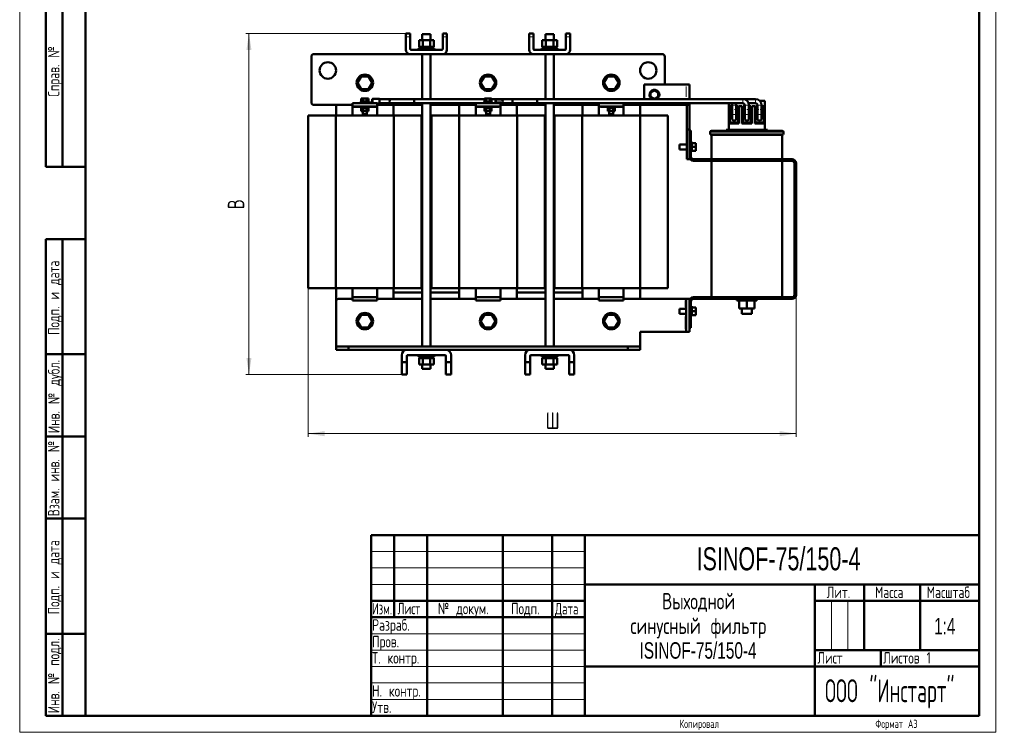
# Model space of a CAD drawing. Header units: millimetres. Extents: x 0 to 1198, y 0 to 1680.
# Tile 1 of 2: x 0 to 1198, y 0 to 867. Entities that reach past the tile are written whole.
import ezdxf

# ---------------------------------------------------------------- set-up
doc = ezdxf.new("R2010")
doc.units = ezdxf.units.MM
doc.header["$LTSCALE"] = 4
doc.linetypes.add('SLD-Сплошная', pattern=[0])
doc.styles.add('SLDTEXTSTYLE0', font='TXT', dxfattribs={"width": 0.7})
doc.styles.add('SLDTEXTSTYLE1', font='TXT', dxfattribs={"width": 0.7, "bigfont": 'bigfont'})
doc.styles.add('SLDTEXTSTYLE2', font='TXT', dxfattribs={"width": 0.705079, "bigfont": 'bigfont'})
doc.styles.add('SLDTEXTSTYLE3', font='TXT', dxfattribs={"width": 0.648852, "bigfont": 'bigfont'})
doc.styles.add('SLDTEXTSTYLE4', font='TXT', dxfattribs={"width": 0.632021, "bigfont": 'bigfont'})
doc.styles.add('SLDTEXTSTYLE5', font='TXT', dxfattribs={"width": 0.625377, "bigfont": 'bigfont'})
doc.styles.add('SLDTEXTSTYLE6', font='TXT', dxfattribs={"width": 0.583291, "bigfont": 'bigfont'})
doc.dimstyles.new('SLDDIMSTYLE0', dxfattribs={"dimtxt": 20, "dimasz": 20, "dimexe": 0, "dimexo": 0.0625, "dimgap": 5, "dimtad": 2, "dimdec": 1, "dimrnd": 1e-09, "dimzin": 12, "dimdsep": 46, "dimtxsty": 'SLDTEXTSTYLE0', "dimsah": 1, "dimcen": 0.09, "dimadec": 0, "dimazin": 3, "dimtfac": 1, "dimtdec": 3, "dimtofl": 0, "dimtmove": 0, "dimatfit": 3, "dimfxl": 0, "dimfrac": 2, "dimtolj": 1, "dimtzin": 12, "dimarcsym": 0})

# ---------------------------------------------------------------- blocks, each defined once
blk = doc.blocks.new('SW_NOTE_0')
at = {"color": 0, "linetype": 'Continuous', "lineweight": 0, "char_height": 20, "attachment_point": 2}
for s, insert, style in [('Выходной', (46.3, 25.7), 'SLDTEXTSTYLE1'), ('синусный фильтр', (45.9, -4.3), 'SLDTEXTSTYLE1'), ('ISINOF-75/150-4', (45.6, -34.3), 'SLDTEXTSTYLE0')]:
    blk.add_mtext(s, dxfattribs=dict(at, insert=insert, style=style))
blk = doc.blocks.new('_D')
at = {"color": 7, "linetype": 'SLD-Сплошная', "lineweight": 0}
for p, q in [((351.1, 540.3), (351.1, 359.4)), ((945.1, 532.3), (945.1, 359.4)), ((351.1, 363.4), (945.1, 363.4))]:
    blk.add_line(p, q, dxfattribs=at)
at = {"color": 7, "linetype": 'SLD-Сплошная', "lineweight": 18}
for points in [[(351.1, 363.4), (371.1, 360.3), (371.1, 366.5)], [(945.1, 363.4), (925.1, 366.5), (925.1, 360.3)]]:
    blk.add_solid(points, dxfattribs=at)
at = {"color": 7, "linetype": 'SLD-Сплошная', "lineweight": 18, "insert": (640.3, 389.2), "char_height": 20, "attachment_point": 1, "style": 'SLDTEXTSTYLE1'}
blk.add_mtext('Ш', dxfattribs=at)
blk = doc.blocks.new('_D_1')
at = {"color": 7, "linetype": 'SLD-Сплошная', "lineweight": 0}
for p, q in [((470.1, 850.3), (275.1, 850.3)), ((279.1, 435.4), (279.1, 850.3)), ((465.1, 435.4), (275.1, 435.4))]:
    blk.add_line(p, q, dxfattribs=at)
at = {"color": 7, "linetype": 'SLD-Сплошная', "lineweight": 18}
for points in [[(279.1, 850.3), (276, 830.3), (282.1, 830.3)], [(279.1, 435.4), (282.1, 455.4), (276, 455.4)]]:
    blk.add_solid(points, dxfattribs=at)
at = {"color": 7, "linetype": 'SLD-Сплошная', "lineweight": 18, "insert": (253.3, 636.4), "char_height": 20, "attachment_point": 1, "rotation": 90, "style": 'SLDTEXTSTYLE1'}
blk.add_mtext('В', dxfattribs=at)

msp = doc.modelspace()

# ---------------------------------------------------------------- linework, layer by layer
at = {"color": 7, "linetype": 'SLD-Сплошная', "lineweight": 18}
for p, q in [((0, 1680), (0, 0)), ((1188, 1680), (1188, 0)), ((428, 220), (688, 220)), ((428, 200), (688, 200)), ((428, 180), (688, 180)), ((988, 160), (988, 100)), ((1008, 160), (1008, 100)), ((428, 120), (688, 120)), ((428, 100), (688, 100)), ((428, 80), (688, 80)), ((428, 60), (688, 60)), ((428, 40), (688, 40)), ((0, 0), (1188, 0))]:
    msp.add_line(p, q, dxfattribs=at)
at = {"color": 7, "linetype": 'SLD-Сплошная', "lineweight": 50}
for p, q in [((80, 1660), (80, 20)), ((80, 1660), (80, 20)), ((1168, 20), (1168, 1660)), ((32, 688), (32, 1168)), ((32, 688), (32, 1168)), ((52, 688), (52, 1168)), ((52, 688), (52, 1168)), ((475.3, 850.3), (470.09, 850.3)), ((470.09, 846.14), (470.09, 850.3)), ((470.09, 846.14), (470.09, 830.55)), ((475.3, 846.14), (475.3, 850.3)), ((475.3, 831.6), (475.3, 846.14)), ((486.09, 834.16), (486.09, 842.16)), ((490.59, 842.16), (486.09, 842.16)), ((490.09, 849.35), (490.09, 842.16)), ((500.09, 849.35), (490.09, 849.35)), ((490.59, 834.16), (490.59, 842.16)), ((499.59, 842.16), (490.59, 842.16)), ((499.59, 834.16), (499.59, 842.16)), ((504.09, 842.16), (499.59, 842.16)), ((500.09, 842.16), (500.09, 849.35)), ((504.09, 834.16), (504.09, 842.16)), ((520.09, 850.3), (514.88, 850.3)), ((514.88, 846.14), (514.88, 850.3)), ((514.88, 846.14), (514.88, 831.6)), ((520.09, 846.14), (520.09, 850.3)), ((520.09, 830.55), (520.09, 846.14)), ((625.3, 850.3), (620.09, 850.3)), ((620.09, 846.14), (620.09, 850.3)), ((620.09, 846.14), (620.09, 830.55)), ((625.3, 846.14), (625.3, 850.3)), ((625.3, 831.6), (625.3, 846.14)), ((636.09, 834.16), (636.09, 842.16)), ((640.59, 842.16), (636.09, 842.16)), ((640.09, 849.35), (640.09, 842.16)), ((650.09, 849.35), (640.09, 849.35)), ((640.59, 834.16), (640.59, 842.16)), ((649.59, 842.16), (640.59, 842.16)), ((649.59, 834.16), (649.59, 842.16)), ((654.09, 842.16), (649.59, 842.16)), ((650.09, 842.16), (650.09, 849.35)), ((654.09, 834.16), (654.09, 842.16)), ((664.88, 846.14), (664.88, 850.3)), ((670.09, 850.3), (664.88, 850.3)), ((664.88, 846.14), (664.88, 831.6)), ((670.09, 846.14), (670.09, 850.3)), ((670.09, 830.55), (670.09, 846.14)), ((513.84, 830.55), (476.34, 830.55)), ((485.09, 832.16), (485.09, 830.56)), ((505.09, 832.16), (485.09, 832.16)), ((485.09, 830.56), (505.09, 830.56)), ((486.09, 834.16), (490.59, 834.16)), ((487.3, 834.16), (487.3, 832.16)), ((490.09, 830.56), (490.09, 830.55)), ((490.59, 834.16), (499.59, 834.16)), ((499.59, 834.16), (504.09, 834.16)), ((500.09, 830.55), (500.09, 830.56)), ((502.89, 832.16), (502.89, 834.16)), ((505.09, 830.56), (505.09, 832.16)), ((663.84, 830.55), (626.34, 830.55)), ((635.09, 832.16), (635.09, 830.56)), ((635.09, 832.16), (655.09, 832.16)), ((635.09, 830.56), (655.09, 830.56)), ((636.09, 834.16), (640.59, 834.16)), ((637.3, 834.16), (637.3, 832.16)), ((640.09, 830.56), (640.09, 830.55)), ((640.59, 834.16), (649.59, 834.16)), ((649.59, 834.16), (654.09, 834.16)), ((650.09, 830.55), (650.09, 830.56)), ((652.89, 832.16), (652.89, 834.16)), ((655.09, 830.56), (655.09, 832.16)), ((355.09, 822.35), (355.09, 766.35)), ((475.3, 825.35), (358.09, 825.35)), ((514.88, 825.35), (475.3, 825.35)), ((490.09, 825.35), (490.09, 770.43)), ((500.09, 770.43), (500.09, 825.35)), ((625.3, 825.35), (514.88, 825.35)), ((664.88, 825.35), (625.3, 825.35)), ((640.09, 825.35), (640.09, 770.43)), ((650.09, 770.43), (650.09, 825.35)), ((782.09, 825.35), (664.88, 825.35)), ((785.09, 788.35), (785.09, 822.35)), ((411.09, 790.35), (415.59, 798.14)), ((415.59, 798.14), (424.59, 798.14)), ((424.59, 798.14), (429.09, 790.35)), ((561.09, 790.35), (565.59, 798.14)), ((565.59, 798.14), (574.59, 798.14)), ((574.59, 798.14), (579.09, 790.35)), ((711.09, 790.35), (715.59, 798.14)), ((715.59, 798.14), (724.59, 798.14)), ((724.59, 798.14), (729.09, 790.35)), ((415.59, 782.55), (411.09, 790.35)), ((424.59, 782.55), (415.59, 782.55)), ((429.09, 790.35), (424.59, 782.55)), ((565.59, 782.55), (561.09, 790.35)), ((574.59, 782.55), (565.59, 782.55)), ((579.09, 790.35), (574.59, 782.55)), ((715.59, 782.55), (711.09, 790.35)), ((724.59, 782.55), (715.59, 782.55)), ((729.09, 790.35), (724.59, 782.55)), ((760.09, 788.35), (811.09, 788.35)), ((760.09, 788.35), (760.09, 770.43)), ((767.92, 778.55), (772.59, 781.25)), ((772.59, 781.25), (777.27, 778.55)), ((815.09, 788.35), (811.09, 788.35)), ((815.09, 788.35), (815.09, 770.43)), ((415.29, 767.34), (415.29, 766.58)), ((415.29, 767.34), (424.89, 767.34)), ((415.77, 771.24), (415.77, 767.4)), ((417.93, 771.24), (415.77, 771.24)), ((417.93, 767.4), (415.77, 767.4)), ((417.69, 767.35), (417.69, 767.34)), ((422.49, 767.35), (417.69, 767.35)), ((417.93, 767.4), (417.93, 771.24)), ((422.25, 771.24), (417.93, 771.24)), ((422.25, 767.4), (417.93, 767.4)), ((422.25, 767.4), (422.25, 771.24)), ((424.41, 771.24), (422.25, 771.24)), ((424.41, 767.4), (422.25, 767.4)), ((422.49, 767.34), (422.49, 767.35)), ((424.41, 767.4), (424.41, 771.24)), ((424.89, 766.58), (424.89, 767.34)), ((429.38, 770.43), (429.09, 770.43)), ((429.09, 770.43), (429.09, 766.48)), ((437.89, 770.9), (429.39, 770.9)), ((437.89, 770.9), (437.89, 770.9)), ((437.89, 770.43), (437.89, 770.9)), ((437.89, 770.9), (437.89, 770.43)), ((450.09, 770.43), (437.89, 770.43)), ((480.09, 770.43), (450.09, 770.43)), ((565.77, 770.43), (480.09, 770.43)), ((565.29, 767.34), (565.29, 766.58)), ((565.29, 767.34), (574.89, 767.34)), ((565.77, 767.4), (565.77, 771.24)), ((567.93, 771.24), (565.77, 771.24)), ((565.77, 767.4), (567.93, 767.4)), ((567.69, 767.35), (567.69, 767.34)), ((572.49, 767.35), (567.69, 767.35)), ((567.93, 767.4), (567.93, 771.24)), ((572.25, 771.24), (567.93, 771.24)), ((567.93, 767.4), (572.25, 767.4)), ((572.25, 767.4), (572.25, 771.24)), ((574.41, 771.24), (572.25, 771.24)), ((572.25, 767.4), (574.41, 767.4)), ((572.49, 767.34), (572.49, 767.35)), ((574.41, 767.4), (574.41, 771.24)), ((579.09, 770.43), (574.41, 770.43)), ((574.89, 766.58), (574.89, 767.34)), ((600.09, 770.43), (579.09, 770.43)), ((579.09, 770.43), (579.09, 766.48)), ((579.39, 769.9), (579.39, 770.43)), ((587.89, 769.9), (579.39, 769.9)), ((630.09, 770.43), (600.09, 770.43)), ((880.09, 770.43), (630.09, 770.43)), ((767.92, 773.15), (767.92, 778.55)), ((772.59, 770.45), (767.92, 773.15)), ((777.27, 773.15), (772.59, 770.45)), ((777.27, 778.55), (777.27, 773.15)), ((895.61, 770.43), (880.09, 770.43)), ((900.69, 768.45), (906.84, 768.45)), ((906.84, 751.45), (906.84, 768.45)), ((358.09, 763.35), (405.09, 763.35)), ((385.09, 763.35), (385.09, 750.35)), ((405.09, 765.35), (405.09, 761.35)), ((405.09, 765.35), (435.09, 765.35)), ((405.09, 761.35), (435.09, 761.35)), ((405.09, 760.35), (405.09, 761.35)), ((405.09, 760.35), (405.09, 750.35)), ((414.09, 766.3), (414.09, 765.5)), ((424.41, 766.3), (414.09, 766.3)), ((414.09, 765.5), (424.16, 765.5)), ((415.29, 766.58), (424.89, 766.58)), ((415.29, 761.22), (415.29, 760.46)), ((424.89, 761.22), (415.29, 761.22)), ((424.89, 760.46), (415.29, 760.46)), ((415.77, 759.5), (415.77, 755.66)), ((417.93, 759.5), (415.77, 759.5)), ((415.77, 755.66), (417.93, 755.66)), ((416.35, 760.46), (416.35, 759.5)), ((417.69, 766.58), (417.69, 766.3)), ((417.69, 765.5), (417.69, 765.35)), ((417.69, 761.35), (417.69, 761.22)), ((417.69, 755.66), (417.69, 752.35)), ((417.93, 759.5), (417.93, 755.66)), ((422.25, 759.5), (417.93, 759.5)), ((417.93, 755.66), (422.25, 755.66)), ((422.25, 759.5), (422.25, 755.66)), ((424.41, 759.5), (422.25, 759.5)), ((422.25, 755.66), (424.41, 755.66)), ((422.49, 766.3), (422.49, 766.58)), ((422.49, 765.35), (422.49, 765.5)), ((422.49, 761.22), (422.49, 761.35)), ((422.49, 752.35), (422.49, 755.66)), ((423.83, 759.5), (423.83, 760.46)), ((424.41, 759.5), (424.41, 755.66)), ((424.87, 765.5), (424.88, 765.5)), ((424.88, 765.5), (424.89, 765.5)), ((424.89, 760.46), (424.89, 761.22)), ((425.43, 765.6), (426.01, 765.45)), ((429.09, 766.9), (425.68, 766.42)), ((425.94, 765.47), (426, 765.45)), ((426, 765.45), (428.42, 765.35)), ((429.38, 766.3), (426.14, 765.73)), ((435.09, 765.35), (435.09, 761.35)), ((435.09, 765.3), (437.89, 765.3)), ((435.09, 763.35), (490.09, 763.35)), ((435.09, 761.35), (435.09, 760.35)), ((435.09, 760.35), (435.09, 750.35)), ((437.89, 765.43), (450.09, 765.43)), ((450.09, 765.43), (480.09, 765.43)), ((455.09, 750.35), (455.09, 763.35)), ((480.09, 765.43), (567.69, 765.43)), ((490.09, 765.43), (490.09, 469.35)), ((500.09, 469.35), (500.09, 765.43)), ((500.09, 763.35), (555.09, 763.35)), ((535.09, 763.35), (535.09, 750.35)), ((555.09, 765.35), (555.09, 761.35)), ((555.09, 765.35), (585.09, 765.35)), ((555.09, 761.35), (585.09, 761.35)), ((555.09, 760.35), (555.09, 761.35)), ((555.09, 760.35), (555.09, 750.35)), ((565.29, 766.58), (574.89, 766.58)), ((565.29, 761.22), (565.29, 760.46)), ((574.89, 761.22), (565.29, 761.22)), ((574.89, 760.46), (565.29, 760.46)), ((565.77, 759.5), (565.77, 755.66)), ((565.77, 759.5), (567.93, 759.5)), ((565.77, 755.66), (567.93, 755.66)), ((566.35, 760.46), (566.35, 759.5)), ((567.69, 766.58), (567.69, 765.35)), ((567.69, 761.35), (567.69, 761.22)), ((567.69, 755.66), (567.69, 752.35)), ((567.93, 755.66), (567.93, 759.5)), ((567.93, 759.5), (572.25, 759.5)), ((567.93, 755.66), (572.25, 755.66)), ((572.25, 759.5), (572.25, 755.66)), ((572.25, 759.5), (574.41, 759.5)), ((572.25, 755.66), (574.41, 755.66)), ((572.49, 765.35), (572.49, 766.58)), ((572.49, 765.43), (587.89, 765.43)), ((572.49, 761.22), (572.49, 761.35)), ((572.49, 752.35), (572.49, 755.66)), ((573.83, 759.5), (573.83, 760.46)), ((574.41, 759.5), (574.41, 755.66)), ((574.89, 760.46), (574.89, 761.22)), ((579.08, 766.3), (579.39, 766.3)), ((579.38, 766.45), (579.39, 766.95)), ((579.39, 766.3), (587.88, 766.3)), ((585.09, 765.35), (585.09, 761.35)), ((585.09, 763.35), (640.09, 763.35)), ((585.09, 761.35), (585.09, 760.35)), ((585.09, 760.35), (585.09, 750.35)), ((587.89, 765.43), (600.09, 765.43)), ((600.09, 765.43), (630.09, 765.43)), ((605.09, 750.35), (605.09, 763.35)), ((630.09, 765.43), (880.09, 765.43)), ((640.09, 765.43), (640.09, 469.35)), ((650.09, 469.35), (650.09, 765.43)), ((650.09, 763.35), (705.09, 763.35)), ((685.09, 763.35), (685.09, 750.35)), ((705.09, 765.35), (735.09, 765.35)), ((705.09, 765.35), (705.09, 761.35)), ((705.09, 761.35), (735.09, 761.35)), ((705.09, 760.35), (705.09, 761.35)), ((705.09, 760.35), (705.09, 750.35)), ((715.29, 761.22), (715.29, 760.46)), ((724.89, 761.22), (715.29, 761.22)), ((724.89, 760.46), (715.29, 760.46)), ((715.77, 759.5), (715.77, 755.66)), ((717.93, 759.5), (715.77, 759.5)), ((715.77, 755.66), (717.93, 755.66)), ((716.35, 760.46), (716.35, 759.5)), ((717.69, 765.43), (717.69, 765.35)), ((717.69, 761.35), (717.69, 761.22)), ((717.69, 755.66), (717.69, 752.35)), ((717.93, 759.5), (717.93, 755.66)), ((722.25, 759.5), (717.93, 759.5)), ((717.93, 755.66), (722.25, 755.66)), ((722.25, 759.5), (722.25, 755.66)), ((724.41, 759.5), (722.25, 759.5)), ((722.25, 755.66), (724.41, 755.66)), ((722.49, 765.35), (722.49, 765.43)), ((722.49, 761.22), (722.49, 761.35)), ((722.49, 752.35), (722.49, 755.66)), ((723.83, 759.5), (723.83, 760.46)), ((724.41, 759.5), (724.41, 755.66)), ((724.89, 760.46), (724.89, 761.22)), ((735.09, 765.35), (735.09, 761.35)), ((735.09, 763.35), (760.09, 763.35)), ((735.09, 761.35), (735.09, 760.35)), ((735.09, 760.35), (735.09, 750.35)), ((755.09, 750.35), (755.09, 763.35)), ((760.09, 765.43), (760.09, 763.35)), ((760.09, 763.35), (811.09, 763.35)), ((811.09, 763.35), (815.09, 763.35)), ((812.09, 733.35), (812.09, 763.35)), ((815.09, 765.43), (815.09, 763.35)), ((815.09, 733.35), (815.09, 763.35)), ((863.34, 751.45), (863.34, 765.43)), ((867.08, 761.95), (864.54, 761.95)), ((864.54, 761.95), (864.54, 751.95)), ((867.08, 762.93), (867.08, 757.93)), ((867.08, 757.94), (867.08, 751.78)), ((872.08, 757.93), (872.08, 762.93)), ((874.54, 761.95), (872.08, 761.95)), ((872.08, 751.78), (872.08, 757.94)), ((874.54, 751.95), (874.54, 761.95)), ((875.54, 761.95), (879.09, 761.95)), ((875.54, 761.95), (875.54, 751.45)), ((879.09, 751.45), (879.09, 761.95)), ((882.59, 761.95), (880.09, 761.95)), ((880.09, 761.95), (880.09, 751.95)), ((882.59, 762.93), (882.59, 757.93)), ((882.59, 757.94), (882.59, 751.78)), ((887.16, 765.43), (895.61, 765.43)), ((887.59, 757.93), (887.59, 762.93)), ((890.09, 761.95), (887.59, 761.95)), ((887.59, 751.78), (887.59, 757.94)), ((890.09, 751.95), (890.09, 761.95)), ((891.09, 761.95), (894.64, 761.95)), ((891.09, 751.45), (891.09, 761.95)), ((894.64, 751.45), (894.64, 761.95)), ((898.11, 761.95), (895.64, 761.95)), ((895.64, 761.95), (895.64, 751.95)), ((898.11, 762.93), (898.11, 757.93)), ((898.11, 757.94), (898.11, 751.78)), ((903.11, 757.93), (903.11, 762.93)), ((905.64, 761.95), (903.11, 761.95)), ((903.11, 751.78), (903.11, 757.94)), ((905.64, 751.95), (905.64, 761.95)), ((351.07, 750.35), (351.07, 540.35)), ((351.07, 750.35), (384.84, 750.35)), ((384.84, 750.35), (384.84, 540.35)), ((384.84, 750.35), (455.35, 750.35)), ((417.69, 752.35), (422.49, 752.35)), ((455.35, 750.35), (455.35, 540.35)), ((455.35, 750.35), (489.12, 750.35)), ((489.12, 540.35), (489.12, 750.35)), ((501.07, 750.35), (501.07, 540.35)), ((501.07, 750.35), (534.84, 750.35)), ((534.84, 750.35), (534.84, 540.35)), ((534.84, 750.35), (605.35, 750.35)), ((567.69, 752.35), (572.49, 752.35)), ((605.35, 750.35), (605.35, 540.35)), ((605.35, 750.35), (639.12, 750.35)), ((639.12, 540.35), (639.12, 750.35)), ((651.07, 750.35), (651.07, 540.35)), ((651.07, 750.35), (684.84, 750.35)), ((684.84, 750.35), (684.84, 540.35)), ((684.84, 750.35), (755.35, 750.35)), ((717.69, 752.35), (722.49, 752.35)), ((755.35, 750.35), (755.35, 540.35)), ((755.35, 750.35), (789.12, 750.35)), ((789.12, 540.35), (789.12, 750.35)), ((867.08, 751.45), (863.34, 751.45)), ((863.34, 740.95), (863.34, 751.45)), ((864.54, 751.95), (867.08, 751.95)), ((867.08, 750.95), (864.54, 750.95)), ((864.54, 750.95), (864.54, 741.95)), ((867.08, 746.78), (867.08, 751.78)), ((867.08, 747.25), (867.08, 745.75)), ((867.33, 745.75), (867.08, 745.75)), ((872.08, 745.75), (871.82, 745.75)), ((872.08, 751.95), (874.54, 751.95)), ((872.08, 751.78), (872.08, 746.78)), ((875.54, 751.45), (872.08, 751.45)), ((874.54, 750.95), (872.08, 750.95)), ((872.08, 747.25), (872.08, 745.75)), ((872.08, 747.25), (872.08, 747.25)), ((874.54, 741.95), (874.54, 750.95)), ((875.54, 751.45), (875.54, 740.95)), ((882.59, 751.45), (879.09, 751.45)), ((879.09, 740.95), (879.09, 751.45)), ((880.09, 751.95), (882.59, 751.95)), ((882.59, 750.95), (880.09, 750.95)), ((880.09, 750.95), (880.09, 741.95)), ((882.59, 746.78), (882.59, 751.78)), ((882.59, 747.25), (882.59, 745.75)), ((882.85, 745.75), (882.59, 745.75)), ((887.59, 745.75), (887.33, 745.75)), ((887.59, 751.95), (890.09, 751.95)), ((887.59, 751.78), (887.59, 746.78)), ((891.09, 751.45), (887.59, 751.45)), ((890.09, 750.95), (887.59, 750.95)), ((887.59, 747.25), (887.59, 745.75)), ((887.59, 747.25), (887.59, 747.25)), ((890.09, 741.95), (890.09, 750.95)), ((891.09, 740.95), (891.09, 751.45)), ((898.11, 751.45), (894.64, 751.45)), ((894.64, 751.45), (894.64, 740.95)), ((895.64, 751.95), (898.11, 751.95)), ((898.11, 750.95), (895.64, 750.95)), ((895.64, 750.95), (895.64, 741.95)), ((898.11, 746.78), (898.11, 751.78)), ((898.11, 747.25), (898.11, 745.75)), ((898.36, 745.75), (898.11, 745.75)), ((903.11, 745.75), (902.84, 745.75)), ((903.11, 751.95), (905.64, 751.95)), ((903.11, 751.78), (903.11, 746.78)), ((906.84, 751.45), (903.11, 751.45)), ((905.64, 750.95), (903.11, 750.95)), ((903.11, 747.25), (903.11, 745.75)), ((905.64, 741.95), (905.64, 750.95)), ((906.84, 740.95), (906.84, 751.45)), ((815.09, 733.35), (812.09, 733.35)), ((812.09, 697.35), (812.09, 733.35)), ((815.09, 697.35), (815.09, 733.35)), ((817.09, 732.35), (815.09, 732.35)), ((817.09, 732.35), (817.09, 729.35)), ((928.09, 731.85), (842.09, 731.85)), ((860.09, 733.15), (860.09, 731.85)), ((910.09, 733.15), (860.09, 733.15)), ((863.34, 740.95), (875.54, 740.95)), ((863.34, 733.15), (863.34, 740.95)), ((864.54, 741.95), (874.54, 741.95)), ((879.09, 740.95), (891.09, 740.95)), ((880.09, 741.95), (890.09, 741.95)), ((894.64, 740.95), (906.84, 740.95)), ((895.64, 741.95), (905.64, 741.95)), ((906.84, 740.95), (906.84, 733.15)), ((910.09, 731.85), (910.09, 733.15)), ((815.09, 700.35), (815.09, 729.35)), ((817.09, 729.35), (817.09, 700.35)), ((840.59, 730.35), (840.59, 728.35)), ((842.09, 726.85), (842.09, 697.35)), ((928.09, 726.85), (842.09, 726.85)), ((928.09, 697.35), (928.09, 726.85)), ((929.59, 728.35), (929.59, 730.35)), ((812.09, 715.35), (803.09, 715.35)), ((803.09, 715.35), (803.09, 709.35)), ((803.09, 709.35), (812.09, 709.35)), ((818.05, 718.35), (817.09, 718.35)), ((818.05, 718.35), (818.05, 706.35)), ((822.85, 717.02), (818.05, 717.02)), ((818.05, 712.35), (822.85, 712.35)), ((818.05, 707.67), (822.85, 707.67)), ((822.85, 712.35), (822.85, 717.02)), ((822.85, 707.67), (822.85, 712.35)), ((812.09, 697.35), (815.09, 697.35)), ((817.09, 706.35), (818.05, 706.35)), ((820.09, 697.35), (940.09, 697.35)), ((940.09, 695.35), (820.09, 695.35)), ((842.09, 695.35), (842.09, 529.35)), ((928.09, 529.35), (928.09, 695.35)), ((32, 688), (80, 688)), ((943.09, 532.35), (943.09, 692.35)), ((945.09, 692.35), (945.09, 532.35)), ((32, 20), (32, 600)), ((32, 600), (80, 600)), ((52, 20), (52, 600)), ((351.07, 540.35), (384.84, 540.35)), ((384.84, 540.35), (455.35, 540.35)), ((385.09, 540.35), (385.09, 524.35)), ((405.09, 540.35), (405.09, 530.35)), ((435.09, 540.35), (435.09, 530.35)), ((455.09, 527.35), (455.09, 540.35)), ((455.35, 540.35), (489.12, 540.35)), ((501.07, 540.35), (534.84, 540.35)), ((534.84, 540.35), (605.35, 540.35)), ((535.09, 540.35), (535.09, 527.35)), ((555.09, 540.35), (555.09, 530.35)), ((585.09, 540.35), (585.09, 530.35)), ((605.09, 527.35), (605.09, 540.35)), ((605.35, 540.35), (639.12, 540.35)), ((651.07, 540.35), (684.84, 540.35)), ((684.84, 540.35), (755.35, 540.35)), ((685.09, 540.35), (685.09, 527.35)), ((705.09, 540.35), (705.09, 530.35)), ((735.09, 540.35), (735.09, 530.35)), ((755.09, 527.35), (755.09, 540.35)), ((755.35, 540.35), (789.12, 540.35)), ((388.09, 527.35), (405.09, 527.35)), ((405.09, 529.35), (405.09, 530.35)), ((405.09, 529.35), (405.09, 525.35)), ((405.09, 529.35), (435.09, 529.35)), ((435.09, 530.35), (435.09, 529.35)), ((435.09, 529.35), (435.09, 525.35)), ((435.09, 527.35), (490.09, 527.35)), ((455.09, 535.35), (490.09, 535.35)), ((500.09, 535.35), (535.09, 535.35)), ((500.09, 527.35), (555.09, 527.35)), ((555.09, 529.35), (555.09, 530.35)), ((555.09, 529.35), (585.09, 529.35)), ((555.09, 529.35), (555.09, 525.35)), ((585.09, 530.35), (585.09, 529.35)), ((585.09, 529.35), (585.09, 525.35)), ((585.09, 527.35), (640.09, 527.35)), ((605.09, 535.35), (640.09, 535.35)), ((650.09, 535.35), (685.09, 535.35)), ((650.09, 527.35), (705.09, 527.35)), ((705.09, 529.35), (705.09, 530.35)), ((705.09, 529.35), (735.09, 529.35)), ((705.09, 529.35), (705.09, 525.35)), ((735.09, 530.35), (735.09, 529.35)), ((735.09, 529.35), (735.09, 525.35)), ((735.09, 527.35), (810.09, 527.35)), ((810.09, 527.35), (811.09, 527.35)), ((811.09, 527.35), (811.09, 487.35)), ((811.09, 527.35), (815.09, 527.35)), ((815.09, 527.35), (815.09, 487.35)), ((820.09, 529.35), (940.09, 529.35)), ((940.09, 527.35), (820.09, 527.35)), ((873.09, 527.35), (873.09, 525.43)), ((897.09, 525.43), (897.09, 527.35)), ((385.09, 470.35), (385.09, 524.35)), ((405.09, 525.35), (435.09, 525.35)), ((555.09, 525.35), (585.09, 525.35)), ((705.09, 525.35), (735.09, 525.35)), ((815.09, 495.35), (815.09, 524.35)), ((817.09, 524.35), (817.09, 495.35)), ((818.05, 518.35), (817.09, 518.35)), ((818.05, 518.35), (818.05, 506.35)), ((818.05, 517.02), (822.85, 517.02)), ((822.85, 512.35), (822.85, 517.02)), ((897.09, 525.43), (873.09, 525.43)), ((875.74, 525.43), (875.74, 515.83)), ((875.74, 515.83), (885.09, 515.83)), ((879.09, 515.83), (879.09, 509.35)), ((885.09, 525.43), (885.09, 515.83)), ((885.09, 515.83), (894.45, 515.83)), ((891.09, 509.35), (891.09, 515.83)), ((894.45, 525.43), (894.45, 515.83)), ((411.09, 500.35), (415.59, 508.14)), ((415.59, 508.14), (424.59, 508.14)), ((424.59, 508.14), (429.09, 500.35)), ((561.09, 500.35), (565.59, 508.14)), ((565.59, 508.14), (574.59, 508.14)), ((574.59, 508.14), (579.09, 500.35)), ((711.09, 500.35), (715.59, 508.14)), ((715.59, 508.14), (724.59, 508.14)), ((724.59, 508.14), (729.09, 500.35)), ((811.09, 515.35), (803.09, 515.35)), ((803.09, 515.35), (803.09, 509.35)), ((803.09, 509.35), (811.09, 509.35)), ((817.09, 506.35), (818.05, 506.35)), ((818.05, 512.35), (822.85, 512.35)), ((818.05, 507.67), (822.85, 507.67)), ((822.85, 507.67), (822.85, 512.35)), ((879.09, 509.35), (891.09, 509.35)), ((415.59, 492.55), (411.09, 500.35)), ((424.59, 492.55), (415.59, 492.55)), ((429.09, 500.35), (424.59, 492.55)), ((565.59, 492.55), (561.09, 500.35)), ((574.59, 492.55), (565.59, 492.55)), ((579.09, 500.35), (574.59, 492.55)), ((715.59, 492.55), (711.09, 500.35)), ((724.59, 492.55), (715.59, 492.55)), ((729.09, 500.35), (724.59, 492.55)), ((815.09, 492.35), (817.09, 492.35)), ((817.09, 495.35), (817.09, 492.35)), ((755.09, 470.35), (755.09, 487.35)), ((810.09, 487.35), (755.09, 487.35)), ((811.09, 487.35), (810.09, 487.35)), ((815.09, 487.35), (811.09, 487.35)), ((385.09, 469.35), (385.09, 470.35)), ((385.09, 465.35), (385.09, 469.35)), ((385.09, 469.35), (400.09, 469.35)), ((400.09, 465.35), (400.09, 469.35)), ((400.09, 469.35), (740.09, 469.35)), ((740.09, 469.35), (740.09, 465.35)), ((740.09, 469.35), (755.09, 469.35)), ((755.09, 470.35), (755.09, 469.35)), ((755.09, 465.35), (755.09, 469.35)), ((80, 460), (32, 460)), ((385.09, 465.35), (400.09, 465.35)), ((471.34, 465.35), (400.09, 465.35)), ((465.09, 459.1), (465.09, 450.4)), ((471.34, 465.35), (518.84, 465.35)), ((471.34, 450.4), (471.34, 457.85)), ((472.59, 459.1), (517.59, 459.1)), ((485.09, 459.05), (485.09, 457.45)), ((505.09, 459.05), (485.09, 459.05)), ((505.09, 457.45), (485.09, 457.45)), ((486.09, 455.45), (486.09, 447.45)), ((490.59, 455.45), (486.09, 455.45)), ((487.3, 457.45), (487.3, 455.45)), ((490.09, 459.1), (490.09, 459.05)), ((490.59, 455.45), (490.59, 447.45)), ((499.59, 455.45), (490.59, 455.45)), ((499.59, 455.45), (499.59, 447.45)), ((504.09, 455.45), (499.59, 455.45)), ((500.09, 459.05), (500.09, 459.1)), ((502.89, 455.45), (502.89, 457.45)), ((504.09, 455.45), (504.09, 447.45)), ((505.09, 457.45), (505.09, 459.05)), ((621.34, 465.35), (518.84, 465.35)), ((518.84, 457.85), (518.84, 450.4)), ((525.09, 450.4), (525.09, 459.1)), ((615.09, 459.1), (615.09, 450.4)), ((621.34, 465.35), (668.84, 465.35)), ((621.34, 450.4), (621.34, 457.85)), ((622.59, 459.1), (667.59, 459.1)), ((635.09, 459.05), (635.09, 457.45)), ((655.09, 459.05), (635.09, 459.05)), ((635.09, 457.45), (655.09, 457.45)), ((636.09, 455.45), (636.09, 447.45)), ((640.59, 455.45), (636.09, 455.45)), ((637.3, 457.45), (637.3, 455.45)), ((640.09, 459.1), (640.09, 459.05)), ((640.59, 455.45), (640.59, 447.45)), ((649.59, 455.45), (640.59, 455.45)), ((649.59, 455.45), (649.59, 447.45)), ((654.09, 455.45), (649.59, 455.45)), ((650.09, 459.05), (650.09, 459.1)), ((652.89, 455.45), (652.89, 457.45)), ((654.09, 455.45), (654.09, 447.45)), ((655.09, 457.45), (655.09, 459.05)), ((740.09, 465.35), (668.84, 465.35)), ((668.84, 457.85), (668.84, 450.4)), ((675.09, 450.4), (675.09, 459.1)), ((755.09, 465.35), (740.09, 465.35)), ((465.09, 450.4), (471.34, 450.4)), ((465.09, 450.4), (465.09, 435.4)), ((471.34, 450.4), (471.34, 435.4)), ((486.09, 447.45), (490.59, 447.45)), ((490.09, 447.45), (490.09, 442.35)), ((490.59, 447.45), (499.59, 447.45)), ((499.59, 447.45), (504.09, 447.45)), ((500.09, 442.35), (500.09, 447.45)), ((518.84, 450.4), (525.09, 450.4)), ((518.84, 450.4), (518.84, 435.4)), ((525.09, 450.4), (525.09, 435.4)), ((615.09, 450.4), (621.34, 450.4)), ((615.09, 450.4), (615.09, 435.4)), ((621.34, 450.4), (621.34, 435.4)), ((636.09, 447.45), (640.59, 447.45)), ((640.09, 447.45), (640.09, 442.35)), ((640.59, 447.45), (649.59, 447.45)), ((649.59, 447.45), (654.09, 447.45)), ((650.09, 442.35), (650.09, 447.45)), ((668.84, 450.4), (675.09, 450.4)), ((668.84, 450.4), (668.84, 435.4)), ((675.09, 450.4), (675.09, 435.4)), ((465.09, 435.4), (471.34, 435.4)), ((490.09, 442.35), (500.09, 442.35)), ((518.84, 435.4), (525.09, 435.4)), ((615.09, 435.4), (621.34, 435.4)), ((640.09, 442.35), (650.09, 442.35)), ((668.84, 435.4), (675.09, 435.4)), ((80, 360), (32, 360)), ((80, 260), (32, 260)), ((428, 240), (1168, 240)), ((428, 240), (428, 20)), ((456, 140), (456, 240)), ((496, 240), (496, 20)), ((588, 240), (588, 20)), ((648, 240), (648, 20)), ((688, 240), (688, 20)), ((688, 180), (1168, 180)), ((968, 180), (968, 20)), ((1028, 180), (1028, 100)), ((1096, 180), (1096, 100)), ((428, 160), (688, 160)), ((968, 160), (1168, 160)), ((428, 140), (688, 140)), ((32, 120), (80, 120)), ((968, 100), (1168, 100)), ((1048, 100), (1048, 80)), ((688, 80), (1168, 80)), ((32, 20), (80, 20)), ((80, 20), (1168, 20))]:
    msp.add_line(p, q, dxfattribs=at)
at = {"color": 8, "linetype": 'SLD-Сплошная', "lineweight": 18}
for p, q in [((474.52, 846.14), (470.87, 846.14)), ((519.31, 846.14), (515.66, 846.14)), ((624.52, 846.14), (620.87, 846.14)), ((669.31, 846.14), (665.67, 846.14)), ((811.09, 785.66), (811.09, 773.12)), ((880.09, 765.43), (880.09, 770.43)), ((895.61, 765.43), (895.61, 770.43)), ((414.66, 760.35), (406.78, 760.35)), ((424.17, 765.55), (424.39, 766.25)), ((425.92, 765.69), (425.06, 765.53)), ((433.4, 760.35), (425.52, 760.35)), ((425.71, 766.36), (425.86, 766.11)), ((564.66, 760.35), (556.78, 760.35)), ((583.4, 760.35), (575.52, 760.35)), ((714.66, 760.35), (706.78, 760.35)), ((733.4, 760.35), (725.52, 760.35)), ((811.09, 765.12), (811.09, 763.66)), ((867.08, 762.93), (872.08, 762.93)), ((882.59, 762.93), (887.59, 762.93)), ((898.11, 762.93), (903.11, 762.93)), ((815.39, 729.35), (816.79, 729.35)), ((929.59, 730.35), (840.59, 730.35)), ((885.09, 728.35), (840.59, 728.35)), ((929.59, 728.35), (885.09, 728.35)), ((409.59, 530.35), (430.59, 530.35)), ((559.59, 530.35), (580.59, 530.35)), ((709.59, 530.35), (730.59, 530.35)), ((810.09, 517.15), (810.09, 525.55)), ((810.09, 490.65), (810.09, 506.05)), ((816.79, 495.35), (815.39, 495.35)), ((400.84, 470.35), (474.34, 470.35)), ((521.09, 470.35), (619.09, 470.35)), ((665.84, 470.35), (739.34, 470.35))]:
    msp.add_line(p, q, dxfattribs=at)
at = {"color": 7, "linetype": 'SLD-Сплошная', "lineweight": 50, "flags": 128}
for points in [[(437.9, 765.43), (437.89, 765.35), (437.89, 765.35), (437.89, 765.71), (437.88, 766.39), (437.88, 767.3), (437.88, 768.31), (437.88, 769.29), (437.88, 770.12), (437.89, 770.68), (437.89, 770.9), (437.89, 770.9)], [(437.89, 770.9), (437.9, 770.68), (437.9, 770.43)], [(872.08, 762.93), (871.93, 764.4), (871.65, 765.43)], [(867.08, 746.78), (867.08, 746.78), (867.08, 746.78), (867.08, 746.78), (867.08, 746.78), (867.08, 746.78), (867.08, 746.78), (867.08, 746.78), (867.08, 746.78)], [(882.59, 746.78), (882.59, 746.78), (882.59, 746.78), (882.59, 746.78), (882.59, 746.78), (882.59, 746.78), (882.59, 746.78), (882.59, 746.78), (882.59, 746.78)], [(898.11, 746.78), (898.11, 746.78), (898.11, 746.78), (898.11, 746.78), (898.11, 746.78), (898.11, 746.78), (898.11, 746.78), (898.11, 746.78), (898.11, 746.78)]]:
    msp.add_lwpolyline(points, dxfattribs=at)
at = {"color": 8, "linetype": 'SLD-Сплошная', "lineweight": 18, "flags": 128}
for points in [[(867.38, 751.78), (867.81, 751.78), (868.62, 751.78), (869.58, 751.78), (870.53, 751.78), (871.35, 751.78)], [(882.89, 751.78), (883.32, 751.78), (884.14, 751.78), (885.09, 751.78), (886.05, 751.78), (886.86, 751.78)], [(898.4, 751.78), (898.84, 751.78), (899.65, 751.78), (900.61, 751.78), (901.56, 751.78), (902.37, 751.78)]]:
    msp.add_lwpolyline(points, dxfattribs=at)
at = {"color": 7, "linetype": 'SLD-Сплошная', "lineweight": 50}
for centre in [(375.09, 805.35), (765.09, 805.35), (420.09, 790.35), (570.09, 790.35), (720.09, 790.35), (420.09, 500.35), (570.09, 500.35), (720.09, 500.35)]:
    msp.add_circle(centre, 10, dxfattribs=at)
for centre, radius, start, end in [((475.3, 830.55), 5.21, 180, 270), ((476.34, 831.6), 1.04, 180, 270), ((513.84, 831.6), 1.04, 270, 0), ((514.88, 830.55), 5.21, 270, 0), ((625.3, 830.55), 5.21, 180, 270), ((626.34, 831.6), 1.04, 180, 270), ((663.84, 831.6), 1.04, 270, 0), ((664.88, 830.55), 5.21, 270, 0), ((358.09, 822.35), 3, 90, 180), ((782.09, 822.35), 3, 0, 90), ((772.59, 775.85), 6, 0, 244.39549), ((713.96, 768.01), 284.58, 179.41792, 180.34367), ((767.23, 768.04), 187.85, 179.43342, 180.33452), ((772.59, 775.85), 6, 295.60451, 0), ((880.09, 762.93), 7.5, 360, 90), ((895.61, 762.93), 7.5, 360, 90), ((358.09, 766.35), 3, 180, 270), ((864.58, 762.93), 2.5, 0, 90), ((880.09, 762.93), 2.5, 360, 90), ((895.61, 762.93), 2.5, 360, 90), ((842.09, 730.35), 1.5, 90, 180), ((928.09, 730.35), 1.5, 0, 90), ((842.09, 728.35), 1.5, 180, 270), ((928.09, 728.35), 1.5, 270, 360), ((820.09, 700.35), 5, 180, 270), ((820.09, 700.35), 3, 180, 270), ((940.09, 692.35), 5, 0, 90), ((940.09, 692.35), 3, 0, 90), ((388.09, 524.35), 3, 90, 180), ((820.09, 524.35), 5, 90, 180), ((820.09, 524.35), 3, 90, 180), ((940.09, 532.35), 3, 270, 0), ((940.09, 532.35), 5, 270, 0), ((471.34, 459.1), 6.25, 90, 180), ((472.59, 457.85), 1.25, 90, 180), ((517.59, 457.85), 1.25, 0, 90), ((518.84, 459.1), 6.25, 0, 90), ((621.34, 459.1), 6.25, 90, 180), ((622.59, 457.85), 1.25, 90, 180), ((667.59, 457.85), 1.25, 0, 90), ((668.84, 459.1), 6.25, 0, 90)]:
    msp.add_arc(centre, radius, start, end, dxfattribs=at)
for centre, major_axis, ratio, start_param, end_param in [((450.09, 767.93), (0, 2.5), 0.0990195, 3.1415927, 6.2831853), ((480.09, 767.93), (0, 2.5), 0.0990195, 3.1415927, 6.2831853), ((579.39, 767.93), (0, 2.5), 0.004678, 0.0574332, 2.2063666), ((548.72, 767.93), (534.41, 0), 0.004678, 1.4974237, 1.5133631), ((587.89, 767.93), (0, 2.5), 0.004678, 0.0733726, 3.1415927), ((600.09, 767.93), (0, 2.5), 0.0990195, 0, 1.5707963), ((600.09, 767.93), (0, 2.5), 0.0990195, 1.5707963, 3.1415927), ((630.09, 767.93), (0, 2.5), 0.0990195, 0, 3.1415927)]:
    msp.add_ellipse(centre, major_axis=major_axis, ratio=ratio, start_param=start_param, end_param=end_param, dxfattribs=at)
for points in [[(424.16, 765.5), (424.38, 765.5), (424.62, 765.5), (424.87, 765.5)], [(424.41, 766.3), (424.55, 766.3), (424.71, 766.3), (424.87, 766.3)], [(424.87, 766.3), (425.12, 766.34), (425.39, 766.38), (425.67, 766.42)], [(426.1, 765.72), (425.67, 765.64), (425.26, 765.58), (424.87, 765.5)], [(425.67, 766.42), (425.67, 766.42), (425.68, 766.42), (425.68, 766.42)], [(426.14, 765.73), (426.13, 765.72), (426.12, 765.72), (426.1, 765.72)], [(579.38, 766.45), (579.29, 766.46), (579.19, 766.47), (579.09, 766.48)]]:
    msp.add_open_spline(points, degree=3, dxfattribs=at)
for points, knots in [([(429.39, 765.3), (429.39, 765.32), (429.39, 765.34), (429.39, 765.55), (429.38, 765.86), (429.38, 766.15), (429.38, 766.3)], [0, 0, 0, 0, 0.2498138, 0.4998759, 0.7499379, 1, 1, 1, 1]), ([(579.39, 766.95), (579.39, 766.74), (579.39, 766.58), (579.39, 766.36), (579.39, 766.3), (579.39, 766.3)], [0, 0, 0, 0, 0.5, 0.5, 1, 1, 1, 1]), ([(867.08, 746.78), (867.08, 746.57), (867.1, 746.34), (867.25, 745.83), (867.38, 745.55), (867.78, 745.02), (868.06, 744.76), (868.58, 744.49), (868.76, 744.41), (869.16, 744.31), (869.37, 744.28), (869.79, 744.28), (870, 744.31), (870.39, 744.41), (870.58, 744.49), (871.1, 744.76), (871.38, 745.02), (871.78, 745.55), (871.9, 745.83), (872.05, 746.34), (872.08, 746.58), (872.08, 746.78)], [0, 0, 0, 0, 0.125, 0.125, 0.25, 0.25, 0.375, 0.375, 0.4375, 0.4375, 0.5, 0.5, 0.5625, 0.5625, 0.625, 0.625, 0.75, 0.75, 0.875, 0.875, 1, 1, 1, 1]), ([(882.59, 746.78), (882.59, 746.57), (882.62, 746.34), (882.77, 745.83), (882.89, 745.55), (883.29, 745.02), (883.57, 744.76), (884.09, 744.49), (884.28, 744.41), (884.68, 744.31), (884.88, 744.28), (885.3, 744.28), (885.51, 744.31), (885.91, 744.41), (886.1, 744.49), (886.61, 744.76), (886.89, 745.02), (887.29, 745.55), (887.42, 745.83), (887.57, 746.34), (887.59, 746.58), (887.59, 746.78)], [0, 0, 0, 0, 0.125, 0.125, 0.25, 0.25, 0.375, 0.375, 0.4375, 0.4375, 0.5, 0.5, 0.5625, 0.5625, 0.625, 0.625, 0.75, 0.75, 0.875, 0.875, 1, 1, 1, 1]), ([(898.11, 746.78), (898.11, 746.57), (898.13, 746.34), (898.28, 745.83), (898.41, 745.55), (898.81, 745.02), (899.08, 744.76), (899.6, 744.49), (899.79, 744.41), (900.19, 744.31), (900.4, 744.28), (900.82, 744.28), (901.02, 744.31), (901.42, 744.41), (901.61, 744.49), (902.13, 744.76), (902.41, 745.02), (902.81, 745.55), (902.93, 745.83), (903.08, 746.34), (903.11, 746.58), (903.11, 746.78)], [0, 0, 0, 0, 0.125, 0.125, 0.25, 0.25, 0.375, 0.375, 0.4375, 0.4375, 0.5, 0.5, 0.5625, 0.5625, 0.625, 0.625, 0.75, 0.75, 0.875, 0.875, 1, 1, 1, 1])]:
    msp.add_open_spline(points, degree=3, knots=knots, dxfattribs=at)
at = {"color": 8, "linetype": 'SLD-Сплошная', "lineweight": 18}
for points in [[(867.19, 757.93), (867.21, 757.93), (867.28, 757.93), (867.77, 757.93), (868.34, 757.93), (868.62, 757.93)], [(870.15, 757.93), (870.28, 757.93), (870.73, 757.93), (871.41, 757.93), (871.73, 757.93), (871.89, 757.93)], [(882.71, 757.93), (882.73, 757.93), (882.79, 757.93), (883.28, 757.93), (883.85, 757.93), (884.14, 757.93)], [(885.67, 757.93), (885.8, 757.93), (886.25, 757.93), (886.92, 757.93), (887.24, 757.93), (887.4, 757.93)], [(898.22, 757.93), (898.24, 757.93), (898.31, 757.93), (898.8, 757.93), (899.37, 757.93), (899.65, 757.93)], [(901.18, 757.93), (901.31, 757.93), (901.76, 757.93), (902.43, 757.93), (902.76, 757.93), (902.92, 757.93)]]:
    msp.add_open_spline(points, degree=3, knots=[0, 0, 0, 0, 0.1666667, 0.5833333, 1, 1, 1, 1], dxfattribs=at)

# ---------------------------------------------------------------- block references
at = {"color": 7, "linetype": 'Continuous', "lineweight": 0}
msp.add_blockref('SW_NOTE_0', (780.11, 143.9), dxfattribs=at)

# ---------------------------------------------------------------- texts
at = {"color": 7, "linetype": 'Continuous', "lineweight": 0, "char_height": 14, "attachment_point": 2, "rotation": 90, "style": 'SLDTEXTSTYLE1'}
for s, insert in [('Справ. №', (34.41, 804.04)), ('Подп. и дата', (34.41, 528.7)), ('Инв. № дубл.', (34.65, 408.54)), ('Взам. инв. №', (34.41, 308.81)), ('Подп. и дата', (34.41, 188.7)), ('Инв. № подл.', (34.41, 68.71))]:
    msp.add_mtext(s, dxfattribs=dict(at, insert=insert))
at = {"color": 7, "linetype": 'Continuous', "lineweight": 0}
for s, insert, char_height, attachment_point, style in [('ISINOF-75/150-4', (923.65, 225.11), 28, 2, 'SLDTEXTSTYLE0'), ('Лит.', (996.63, 177.35), 14, 2, 'SLDTEXTSTYLE1'), ('Масса', (1058.44, 177.35), 14, 2, 'SLDTEXTSTYLE1'), ('Масштаб', (1130.38, 177.35), 14, 2, 'SLDTEXTSTYLE2'), ('Изм.', (441.09, 157.35), 14, 2, 'SLDTEXTSTYLE5'), ('Лист', (473.82, 157.59), 14, 2, 'SLDTEXTSTYLE4'), ('№ докум.', (539.95, 157.59), 14, 2, 'SLDTEXTSTYLE1'), ('Подп.', (615.51, 157.59), 14, 2, 'SLDTEXTSTYLE1'), ('Дата', (665.87, 157.35), 14, 2, 'SLDTEXTSTYLE3'), ('Разраб.', (429, 137.59), 14, 1, 'SLDTEXTSTYLE1'), ('1:4', (1125.96, 139.15), 20, 2, 'SLDTEXTSTYLE0'), ('Пров.', (429, 117.35), 14, 1, 'SLDTEXTSTYLE1'), ('Т. контр.', (429, 97.59), 14, 1, 'SLDTEXTSTYLE1'), ('Лист', (971, 97.59), 14, 1, 'SLDTEXTSTYLE1'), ('Листов 1', (1051, 97.59), 14, 1, 'SLDTEXTSTYLE1'), ('ООО "Инстарт"', (1059.07, 64.56), 28, 2, 'SLDTEXTSTYLE6'), ('Н. контр.', (429, 57.35), 14, 1, 'SLDTEXTSTYLE1'), ('Утв.', (429, 37.59), 14, 1, 'SLDTEXTSTYLE1'), ('Копировал', (827.22, 15.29), 10, 2, 'SLDTEXTSTYLE1'), ('Формат А3', (1067.24, 15.29), 10, 2, 'SLDTEXTSTYLE1')]:
    msp.add_mtext(s, dxfattribs=dict(at, insert=insert, char_height=char_height, attachment_point=attachment_point, style=style))

# ---------------------------------------------------------------- dimensions: what is measured, and where the dimension line sits
at = {"color": 7, "linetype": 'SLD-Сплошная', "lineweight": 18}
for base, p1, p2, angle, text, picture, middle in [((279.07, 850.3), (465.09, 435.4), (470.09, 850.3), 90, 'В', '_D_1', (279.07, 642.85)), ((945.09, 363.4), (351.07, 540.35), (945.09, 532.35), 0, 'Ш', '_D', (648.08, 363.4))]:
    dim = msp.add_linear_dim(base=base, p1=p1, p2=p2, angle=angle, text=text, dimstyle='SLDDIMSTYLE0', dxfattribs=at)
    dim.commit()
    dim.dimension.update_dxf_attribs({"geometry": picture, "text_midpoint": middle, "dimtype": 160})

doc.saveas('drawing.dxf')
